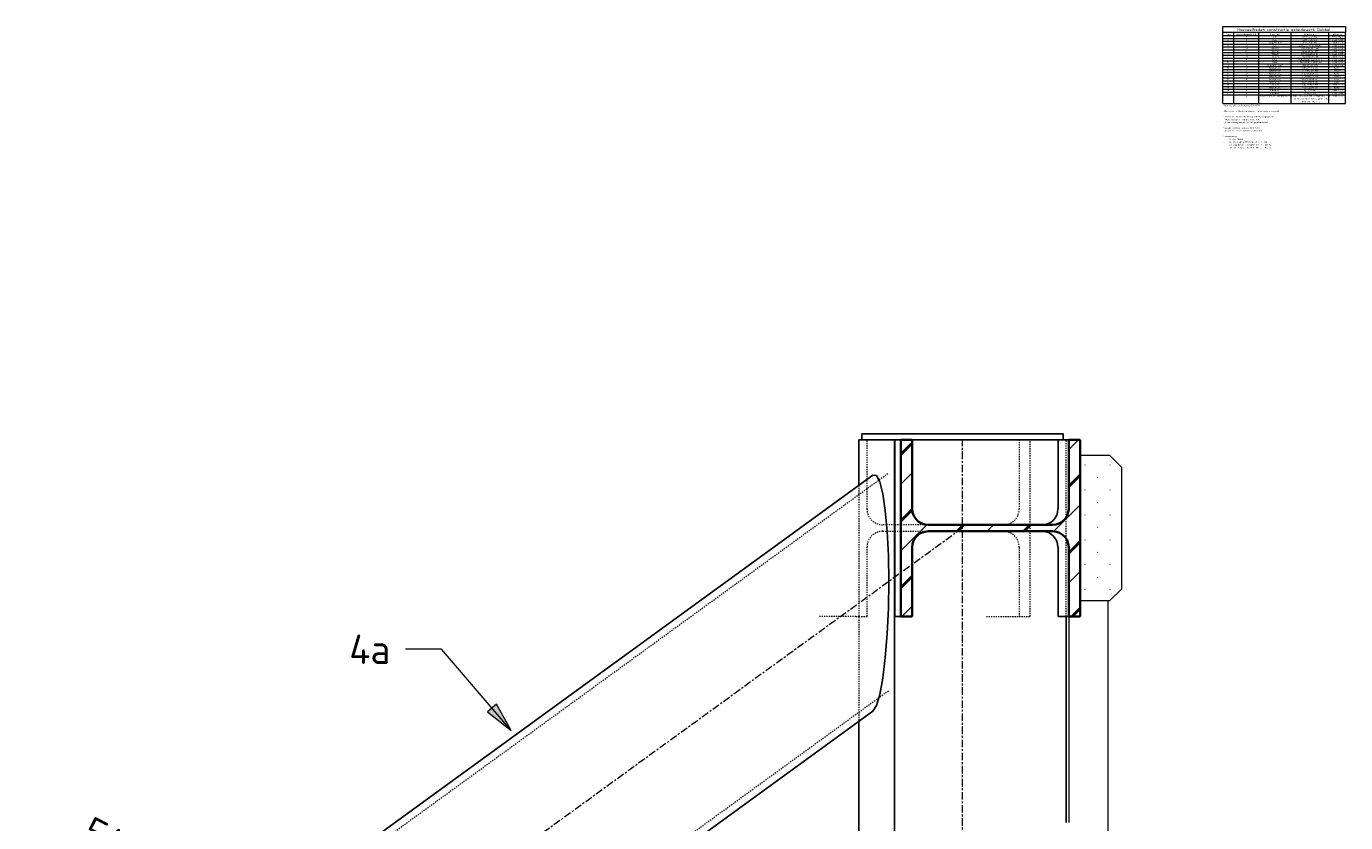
# Model space of a CAD drawing. Header units: millimetres. Extents: x -236694 to -141708, y -41476 to 103952.
# Tile 66 of 103: x -162513 to -160273, y 2060 to 3412. Entities that reach past the tile are written whole.
import ezdxf

# ---------------------------------------------------------------- set-up
doc = ezdxf.new("R2010")
doc.units = ezdxf.units.MM
for name, pattern in [('Dash', [6.35, 3.175, -3.175]), ('Grid Line', [22.225, 12.7, -3.175, 3.175, -3.175]), ('XX-HIDDEN', [4, 2, -2])]:
    doc.linetypes.add(name, pattern=pattern)
for name, color, linetype, lineweight in [('N-CO-BC-BETONVORM-G', 50, 'Continuous', 25), ('N-CO-BC-BETONVORM-G-1', 50, 'XX-HIDDEN', 18), ('N-CO-BC-BETONVORM-G-2', 50, 'Continuous', 13), ('N-CO-BC-BETONVORM-G-3', 50, 'Continuous', 18), ('N-CO-BC-BETONVORM-GN', 10, 'XX-HIDDEN', 18), ('N-CO-KC-KUNSTSTOFVORM-G', 7, 'Continuous', 13), ('N-CO-KC-KUNSTSTOFVORM-GD', 90, 'Continuous', 18), ('N-CO-SC-STAALVORM-G', 10, 'Continuous', 25), ('N-CO-SC-STAALVORM-G-1', 10, 'Continuous', 18), ('N-CO-SC-STAALVORM-GD', 90, 'Continuous', 35), ('X-XX-AL-CONSTRUCTIELIJN-G-1', 7, 'Grid Line', 18), ('X-XX-AL-CONSTRUCTIELIJN-G-3', 7, 'Continuous', 18), ('X-XX-AL-M', 7, 'Continuous', 18), ('X-XX-AL-M-20', 7, 'Continuous', 18), ('X-XX-AL-T25-1', 250, 'Continuous', 13), ('X-XX-AL-T25-2', 7, 'Continuous', 13)]:
    doc.layers.add(name, color=color, linetype=linetype, lineweight=lineweight)
doc.styles.add('NLCS-ISO_1', font='NLCS-ISO.ttf', dxfattribs={"height": 50})
doc.styles.add('NLCS-ISO_3', font='NLCS-ISO.ttf', dxfattribs={"height": 5})
doc.styles.add('NLCS-ISO_4', font='NLCS-ISO.ttf', dxfattribs={"height": 2.5})
doc.styles.add('NLCS-ISO_B', font='txt', dxfattribs={"height": 2.5})
doc.dimstyles.new('2_5_NLCS_arrow_fill_1', dxfattribs={"dimscale": 304.8, "dimtxt": 50.137748, "dimasz": 0.164042, "dimexe": 0.15748, "dimexo": 0.104987, "dimgap": 0.032808, "dimtad": 1, "dimdec": 0, "dimzin": 0, "dimdsep": 46, "dimtxsty": 'NLCS-ISO_1', "dimsah": 1, "dimcen": 0.09, "dimazin": 0, "dimtfac": 1, "dimtdec": 4, "dimtix": 1, "dimtmove": 0, "dimatfit": 3, "dimfxl": 1, "dimtvp": 1, "dimtolj": 1, "dimtzin": 0, "dimarcsym": 2})

# ---------------------------------------------------------------- blocks, each defined once
blk = doc.blocks.new('GM_afdekklepje - GM_afdekklepje-3673590-Doorsnede 4 dubbel geleidewerk')
at = {"layer": 'N-CO-SC-STAALVORM-G'}
for p, q in [((102384.4, 2720), (102384.4, 2710)), ((102384.5, 2720), (102384.7, 2720)), ((102384.7, 2720), (102440, 2720)), ((102440, 2720), (102471, 2720)), ((102471, 2720), (102703.8, 2720)), ((102703.8, 2720), (102726.4, 2720)), ((102726.4, 2710), (102726.4, 2720))]:
    blk.add_line(p, q, dxfattribs=at)
blk = doc.blocks.new('NLI_Balk_Buis - ø323_9_12_5-3690310-Doorsnede 4 dubbel geleidewerk')
at = {"layer": 'N-CO-BC-BETONVORM-GN'}
for p, q in [((100983.7, 1603.1), (102430.3, 2653.9)), ((101159.4, 1361.3), (102430.3, 2284.4))]:
    blk.add_line(p, q, dxfattribs=at)
blk = doc.blocks.new('GM_Hakorit_2850 - GM_Hakorit_2850-V209-Doorsnede 4 dubbel geleidewerk')
at = {"layer": 'N-CO-KC-KUNSTSTOFVORM-G'}
for p, q in [((102802, 2437), (102802, 2033)), ((102736.2, 2060), (102736.2, 2410)), ((102802, 1787), (102802, 1383)), ((102736.2, 1410), (102736.2, 1760)), ((102802, 1137), (102802, 733)), ((102736.2, 760), (102736.2, 1110)), ((102802, 487), (102802, 83)), ((102736.2, 110), (102736.2, 460))]:
    blk.add_line(p, q, dxfattribs=at)
blk = doc.blocks.new('GM_Hakorit_1120 - GM_Hakorit_1120-3596844-Doorsnede 4 dubbel geleidewerk')
at = {"layer": 'N-CO-BC-BETONVORM-G-3'}
h = blk.add_hatch(dxfattribs=at)
h.set_pattern_fill('ACO-KUNSTSTOF', color=256, style=0, pattern_type=2)
h.set_pattern_definition([(45, (102497.49, -9085), (-21.2132, 21.2132), [0.671, -29.329])])
h.paths.add_polyline_path([(102805.6, 2437), (102825.9, 2457), (102825.9, 2663), (102805.6, 2683), (102754.9, 2683), (102754.9, 2437), (102796.5, 2437)], flags=0)
at = {"layer": 'N-CO-KC-KUNSTSTOFVORM-GD'}
for p, q in [((102754.9, 2683), (102754.9, 2437)), ((102805.6, 2683), (102754.9, 2683)), ((102825.9, 2663), (102805.6, 2683)), ((102825.9, 2457), (102825.9, 2663)), ((102805.6, 2437), (102825.9, 2457)), ((102754.9, 2437), (102805.6, 2437))]:
    blk.add_line(p, q, dxfattribs=at)
blk = doc.blocks.new('DIMBLOCK136-Doorsnede 4 dubbel geleidewerk')
at = {"layer": 'X-XX-AL-M-20', "lineweight": 25}
for points in [[(-162713.4, 2050.6), (-162763.7, 2059), (-162763.1, 2039)], [(-162713.4, 2050.6), (-162663.8, 2039), (-162663.1, 2059)], [(-162073.7, 1724.6), (-162096.5, 1770.3), (-162112.3, 1758)], [(-162073.7, 1724.6), (-162054, 1677.7), (-162037.4, 1688.9)]]:
    blk.add_hatch(color=256, dxfattribs=at).paths.add_polyline_path(points, flags=0)
at = {"layer": 'X-XX-AL-M-20'}
for p, q in [((-162713.4, 2050.6), (-162713.4, 2098.6)), ((-162713.4, 2050.6), (-162713.4, 1698.5)), ((-162073.7, 1724.6), (-162112.6, 1696.4)), ((-162073.7, 1724.6), (-162073.7, 1724.6)), ((-162073.7, 1724.6), (-162073.7, 1724.6)), ((-162073.7, 1724.6), (-162073.7, 1724.6)), ((-162073.7, 1724.6), (-162073.7, 1724.6))]:
    blk.add_line(p, q, dxfattribs=at)
at = {"layer": 'X-XX-AL-M-20', "lineweight": 25}
for p, q in [((-162713.4, 2050.6), (-162763.7, 2059)), ((-162763.7, 2059), (-162763.1, 2039)), ((-162763.1, 2039), (-162713.4, 2050.6)), ((-162663.1, 2059), (-162713.4, 2050.6)), ((-162713.4, 2050.6), (-162663.8, 2039)), ((-162663.8, 2039), (-162663.1, 2059)), ((-162096.5, 1770.3), (-162112.3, 1758)), ((-162073.7, 1724.6), (-162096.5, 1770.3)), ((-162112.3, 1758), (-162073.7, 1724.6)), ((-162073.7, 1724.6), (-162054, 1677.7)), ((-162037.4, 1688.9), (-162073.7, 1724.6)), ((-162054, 1677.7), (-162037.4, 1688.9))]:
    blk.add_line(p, q, dxfattribs=at)
at = {"layer": 'X-XX-AL-M-20', "linetype": 'Dash'}
blk.add_line((-162073.7, 1724.6), (-162022, 1762.3), dxfattribs=at)
at = {"layer": 'X-XX-AL-M-20'}
blk.add_arc((-162713.4, 1260), 790.6, 35.9944, 90, dxfattribs=at)
blk.add_arc((-162713.4, 1260), 790.6, 35.9944, 90, dxfattribs=at)
at = {"layer": 'X-XX-AL-M-20', "color": 0, "insert": (-162400.4, 2072.2), "char_height": 50, "width": 215.687, "attachment_point": 1, "rotation": 332.9972, "line_spacing_factor": 1.135194, "style": 'NLCS-ISO_1'}
blk.add_mtext('54.01°', dxfattribs=at)

msp = doc.modelspace()

# ---------------------------------------------------------------- hatches: boundary and pattern name
at = {"layer": 'N-CO-SC-STAALVORM-G-1'}
h = msp.add_hatch(dxfattribs=at)
h.set_pattern_fill('ACO-STAAL', color=256, style=0, pattern_type=2)
h.set_pattern_definition([(45, (-160981.624, -9085), (-56.56854, 56.56854), []), (45, (-160981.624, -9036.43), (-56.56854, 56.56854), []), (45, (-160981.624, -9034.43), (-56.56854, 56.56854), []), (45, (-160981.624, -9032.43), (-56.56854, 56.56854), [])])
h.paths.add_polyline_path([(-161009.1, 2410), (-161009.1, 2527.5), (-161008.4, 2533.5), (-161006.3, 2539.2), (-161003.1, 2544.3), (-160998.7, 2548.6), (-160993.6, 2551.8), (-160987.8, 2553.8), (-160981.7, 2554.5), (-160770.8, 2554.5), (-160764.7, 2553.8), (-160758.9, 2551.8), (-160753.7, 2548.6), (-160749.4, 2544.3), (-160746.1, 2539.2), (-160744.1, 2533.5), (-160743.4, 2527.5), (-160743.4, 2410), (-160724.2, 2410), (-160724.2, 2710), (-160743.4, 2710), (-160743.4, 2592.5), (-160744.1, 2586.5), (-160746.1, 2580.8), (-160749.4, 2575.7), (-160753.7, 2571.4), (-160758.9, 2568.2), (-160764.7, 2566.2), (-160772.7, 2565.5), (-160981.7, 2565.5), (-160987.8, 2566.2), (-160993.6, 2568.2), (-160998.7, 2571.4), (-161003.1, 2575.7), (-161006.3, 2580.8), (-161008.4, 2586.5), (-161009.1, 2592.5), (-161009.1, 2710), (-161028.3, 2710), (-161028.3, 2410)], flags=0)
at = {"layer": 'X-XX-AL-T25-1'}
msp.add_hatch(color=256, dxfattribs=at).paths.add_polyline_path([(-161689.7, 2216.6), (-161714.7, 2261), (-161729.9, 2248)], flags=0)

# ---------------------------------------------------------------- linework, layer by layer
at = {"layer": 'N-CO-BC-BETONVORM-GN'}
for p, q in [((-161085.8, 2642.5), (-161085.8, 2710)), ((-160827.4, 2710), (-160827.4, 2592.5)), ((-160808.7, 2565.5), (-160808.7, 2710)), ((-160747.7, 2578.4), (-160747.7, 2710)), ((-161099.8, 2632.3), (-161099.8, 2616.9)), ((-161085.8, 2627), (-161085.8, 2642.4)), ((-161085.8, 2592.5), (-161085.8, 2626.9)), ((-161099.8, 2616.8), (-161099.8, 2247.5)), ((-160747.7, 2541.8), (-160747.7, 2578.2)), ((-161052.4, 2565.5), (-161059.2, 2565.5)), ((-161059.2, 2554.5), (-161051.6, 2554.5)), ((-161038.9, 2565.5), (-161052.4, 2565.5)), ((-161051.5, 2554.5), (-161038.9, 2554.5)), ((-161028.4, 2565.5), (-161038.8, 2565.5)), ((-161038.8, 2554.5), (-161028.4, 2554.5)), ((-160982.1, 2565.5), (-161028.3, 2565.5)), ((-161028.3, 2554.5), (-160982.1, 2554.5)), ((-160808.7, 2554.5), (-160808.7, 2565.5)), ((-160808.7, 2410), (-160808.7, 2554.5)), ((-160747.7, 2410), (-160747.7, 2541.6)), ((-161085.8, 2410), (-161085.8, 2527.5)), ((-160827.4, 2527.5), (-160827.4, 2410)), ((-161104.6, 2410), (-161168.1, 2410)), ((-161104.6, 2410), (-161099.8, 2410)), ((-161099.7, 2410), (-161085.8, 2410)), ((-160883.2, 2410), (-160827.4, 2410)), ((-160827.4, 2410), (-160808.7, 2410)), ((-161099.8, 2247.4), (-161099.8, 2232))]:
    msp.add_line(p, q, dxfattribs=at)
for centre, start_param, end_param in [((-161059.2, 2592.5), 1.570796, 3.141593), ((-160854, 2592.5), 3.15571, 4.712389), ((-161059.2, 2527.5), 0, 1.570796), ((-160854, 2527.5), 4.712389, 6.269068)]:
    msp.add_ellipse(centre, major_axis=(0, 27), ratio=0.986394, start_param=start_param, end_param=end_param, dxfattribs=at)
at = {"layer": 'N-CO-SC-STAALVORM-G'}
for p, q in [((-161099.8, 2710), (-161099.8, 2632.4)), ((-161099.3, 2710), (-161099.6, 2710)), ((-161044.1, 2710), (-161099.3, 2710)), ((-161039, 2710), (-161044.1, 2710)), ((-161039.2, 2710), (-161039.2, -190)), ((-161038.8, 2410), (-161038.8, 2710)), ((-161028.3, 2710), (-161038.8, 2710)), ((-161007.3, 2710), (-161009, 2710)), ((-160774.5, 2710), (-161007.3, 2710)), ((-160761.5, 2710), (-160774.5, 2710)), ((-160761.6, 2592.5), (-160761.6, 2710)), ((-160743.4, 2710), (-160761.6, 2710)), ((-161075.8, 2649.7), (-162506.9, 1610.2)), ((-160761.6, 2410), (-160761.6, 2527.5)), ((-161028.3, 2410), (-161038.8, 2410)), ((-160761.6, 2410), (-160743.4, 2410)), ((-160747.7, 2060), (-160747.7, 2410)), ((-162316.6, 1348.1), (-161075.8, 2249.4)), ((-161099.8, 2231.9), (-161099.8, 288.1))]:
    msp.add_line(p, q, dxfattribs=at)
at = {"layer": 'N-CO-SC-STAALVORM-G', "flags": 128}
for points in [[(-161065.5, 2642.1), (-161069.8, 2649), (-161075.8, 2649.7)], [(-161048.8, 2469.1), (-161049.5, 2513.2), (-161051.5, 2554.1), (-161054.7, 2589.7), (-161059, 2618.3), (-161064.1, 2638.4), (-161065.5, 2642)], [(-161065.5, 2272.1), (-161064.1, 2277.7), (-161059, 2305.3), (-161054.7, 2340.1), (-161051.5, 2380.4), (-161049.5, 2424.1), (-161048.8, 2469.1)], [(-161075.8, 2249.4), (-161069.8, 2258.8), (-161065.5, 2272)]]:
    msp.add_lwpolyline(points, dxfattribs=at)
at = {"layer": 'N-CO-SC-STAALVORM-G'}
for centre, start_param, end_param in [((-160788.3, 2592.5), 3.15571, 4.712389), ((-160788.3, 2527.5), 4.712389, 6.269068)]:
    msp.add_ellipse(centre, major_axis=(0, 27), ratio=0.986394, start_param=start_param, end_param=end_param, dxfattribs=at)
at = {"layer": 'N-CO-SC-STAALVORM-GD'}
for p, q in [((-161009.1, 2710), (-161028.3, 2710)), ((-161028.3, 2710), (-161028.3, 2410)), ((-161009.1, 2592.5), (-161009.1, 2710)), ((-160724.2, 2710), (-160743.4, 2710)), ((-160743.4, 2710), (-160743.4, 2592.5)), ((-160724.2, 2410), (-160724.2, 2710)), ((-160770.8, 2565.5), (-160981.7, 2565.5)), ((-160981.7, 2554.5), (-160770.8, 2554.5)), ((-161009.1, 2410), (-161009.1, 2527.5)), ((-160743.4, 2527.5), (-160743.4, 2410)), ((-161028.3, 2410), (-161009.1, 2410)), ((-160743.4, 2410), (-160724.2, 2410))]:
    msp.add_line(p, q, dxfattribs=at)
at = {"layer": 'N-CO-SC-STAALVORM-GD', "flags": 128}
for points in [[(-160981.7, 2565.5), (-160987.8, 2566.2), (-160993.6, 2568.2), (-160998.7, 2571.4), (-161003.1, 2575.7), (-161006.3, 2580.8), (-161008.4, 2586.5), (-161009.1, 2592.5)], [(-160743.4, 2592.5), (-160744.1, 2586.5), (-160746.1, 2580.8), (-160749.4, 2575.7), (-160753.7, 2571.4), (-160758.9, 2568.2), (-160764.7, 2566.2), (-160770.8, 2565.5)], [(-161009.1, 2527.5), (-161008.4, 2533.5), (-161006.3, 2539.2), (-161003.1, 2544.3), (-160998.7, 2548.6), (-160993.6, 2551.8), (-160987.8, 2553.8), (-160981.7, 2554.5)], [(-160770.8, 2554.5), (-160764.7, 2553.8), (-160758.9, 2551.8), (-160753.7, 2548.6), (-160749.4, 2544.3), (-160746.1, 2539.2), (-160744.1, 2533.5), (-160743.4, 2527.5)]]:
    msp.add_lwpolyline(points, dxfattribs=at)
at = {"layer": 'X-XX-AL-CONSTRUCTIELIJN-G-1'}
for p, q in [((-160923.7, -190), (-160923.7, 2710)), ((-160923.7, 2560), (-164503.1, -40))]:
    msp.add_line(p, q, dxfattribs=at)
at = {"layer": 'X-XX-AL-CONSTRUCTIELIJN-G-3'}
for p, q in [((-160481.7, 3401.6), (-160481.7, 3411.6)), ((-160481.7, 3411.6), (-160273.4, 3411.6)), ((-160273.4, 3411.6), (-160273.4, 3401.6)), ((-160481.7, 3401.6), (-160273.4, 3401.6)), ((-160481.7, 3280.9), (-160481.7, 3401.6)), ((-160481.7, 3396.1), (-160273.4, 3396.1)), ((-160481.7, 3391.3), (-160273.4, 3391.3)), ((-160481.7, 3386.5), (-160273.4, 3386.5)), ((-160481.7, 3386.5), (-160273.4, 3386.5)), ((-160481.7, 3381.7), (-160273.4, 3381.7)), ((-160463.9, 3401.6), (-160463.9, 3280.9)), ((-160421.5, 3401.6), (-160421.5, 3280.9)), ((-160366.5, 3401.6), (-160366.5, 3280.9)), ((-160302.5, 3401.6), (-160302.5, 3280.9)), ((-160273.4, 3280.9), (-160273.4, 3401.6)), ((-160481.7, 3376.9), (-160273.4, 3376.9)), ((-160481.7, 3372.1), (-160273.4, 3372.1)), ((-160481.7, 3367.3), (-160273.4, 3367.3)), ((-160481.7, 3362.5), (-160273.4, 3362.5)), ((-160481.7, 3357.7), (-160273.4, 3357.7)), ((-160481.7, 3352.9), (-160273.4, 3352.9)), ((-160481.7, 3348.1), (-160273.4, 3348.1)), ((-160481.7, 3343.3), (-160273.4, 3343.3)), ((-160481.7, 3338.5), (-160273.4, 3338.5)), ((-160481.7, 3333.7), (-160273.4, 3333.7)), ((-160481.7, 3328.9), (-160273.4, 3328.9)), ((-160481.7, 3324.1), (-160273.4, 3324.1)), ((-160481.7, 3319.3), (-160273.4, 3319.3)), ((-160481.7, 3314.5), (-160273.4, 3314.5)), ((-160481.7, 3309.7), (-160273.4, 3309.7)), ((-160481.7, 3304.9), (-160273.4, 3304.9)), ((-160481.7, 3300.1), (-160273.4, 3300.1)), ((-160481.7, 3295.3), (-160273.4, 3295.3)), ((-160481.7, 3280.9), (-160273.4, 3280.9))]:
    msp.add_line(p, q, dxfattribs=at)
at = {"layer": 'X-XX-AL-T25-1'}
for p, q in [((-161807.9, 2354.2), (-161869.2, 2354.2)), ((-161689.7, 2216.6), (-161807.9, 2354.2)), ((-161714.7, 2261), (-161729.9, 2248)), ((-161729.9, 2248), (-161689.7, 2216.6)), ((-161689.7, 2216.6), (-161714.7, 2261))]:
    msp.add_line(p, q, dxfattribs=at)

# ---------------------------------------------------------------- block references
at = {"layer": 'N-CO-BC-BETONVORM-G'}
for name in ['GM_afdekklepje - GM_afdekklepje-3673590-Doorsnede 4 dubbel geleidewerk', 'GM_Hakorit_2850 - GM_Hakorit_2850-V209-Doorsnede 4 dubbel geleidewerk']:
    msp.add_blockref(name, (-263479.1, 0), dxfattribs=at)
at = {"layer": 'N-CO-BC-BETONVORM-G-1'}
msp.add_blockref('NLI_Balk_Buis - ø323_9_12_5-3690310-Doorsnede 4 dubbel geleidewerk', (-263479.1, 0), dxfattribs=at)
at = {"layer": 'N-CO-BC-BETONVORM-G-2'}
msp.add_blockref('GM_Hakorit_1120 - GM_Hakorit_1120-3596844-Doorsnede 4 dubbel geleidewerk', (-263479.1, 0), dxfattribs=at)

# ---------------------------------------------------------------- texts
at = {"layer": 'X-XX-AL-T25-2', "attachment_point": 1}
for s, insert, char_height, width, style in [('Hoeveelheden constructie geleidewerk Dubbel', (-160457.5, 3408.6), 5, 168.916, 'NLCS-ISO_3'), ('Merk', (-160476.9, 3399.5), 2.5, 8.979, 'NLCS-ISO_B'), ('2', (-160474, 3390), 2.5, 2.165, 'NLCS-ISO_4'), ('3', (-160474, 3385.2), 2.5, 2.165, 'NLCS-ISO_4'), ('1', (-160473.8, 3394.7), 2.5, 1.523, 'NLCS-ISO_4'), ('Hoeveelheden ', (-160458.4, 3399.5), 2.5, 27.257, 'NLCS-ISO_B'), ('2', (-160442.7, 3394.7), 2.5, 2.165, 'NLCS-ISO_4'), ('2', (-160442.7, 3385.2), 2.5, 2.165, 'NLCS-ISO_4'), ('1', (-160442.5, 3390), 2.5, 1.523, 'NLCS-ISO_4'), ('(', (-160435.9, 3399.5), 2.5, 1.203, 'NLCS-ISO_4'), ('stuks', (-160434.9, 3399.5), 2.5, 10.502, 'NLCS-ISO_B'), (')', (-160426.3, 3399.5), 2.5, 1.203, 'NLCS-ISO_4'), ('Kopplaat buis', (-160405, 3385.2), 2.5, 25.494, 'NLCS-ISO_4'), ('Onderdeel', (-160402.2, 3399.5), 2.5, 18.599, 'NLCS-ISO_B'), ('Buis', (-160397.7, 3394.7), 2.5, 7.696, 'NLCS-ISO_4'), ('Buis', (-160397.7, 3390), 2.5, 7.696, 'NLCS-ISO_4'), ('ø762 x 36 mm', (-160346.4, 3394.7), 2.5, 26.696, 'NLCS-ISO_4'), ('ø813 x 20 mm', (-160346.2, 3390), 2.5, 26.055, 'NLCS-ISO_4'), ('ø800 x 12 mm', (-160346.2, 3385.2), 2.5, 26.055, 'NLCS-ISO_4'), ('Afmetingen', (-160344.1, 3399.5), 2.5, 21.084, 'NLCS-ISO_B'), ('Staal S460', (-160296.5, 3394.7), 2.5, 20.764, 'NLCS-ISO_4'), ('Staal S355', (-160296.3, 3390), 2.5, 20.523, 'NLCS-ISO_4'), ('Staal S355', (-160296.3, 3385.2), 2.5, 20.523, 'NLCS-ISO_4'), ('Materiaal', (-160295.1, 3399.5), 2.5, 17.637, 'NLCS-ISO_B'), ('4', (-160474.2, 3380.5), 2.5, 2.405, 'NLCS-ISO_4'), ('5', (-160474, 3375.7), 2.5, 2.165, 'NLCS-ISO_4'), ('7', (-160474, 3366.2), 2.5, 2.165, 'NLCS-ISO_4'), ('8', (-160474, 3361.4), 2.5, 2.165, 'NLCS-ISO_4'), ('6', (-160474, 3370.9), 2.5, 2.165, 'NLCS-ISO_4'), ('20', (-160443.6, 3370.9), 2.5, 4.329, 'NLCS-ISO_4'), ('16', (-160443.3, 3380.5), 2.5, 3.688, 'NLCS-ISO_4'), ('10', (-160443.3, 3375.7), 2.5, 3.688, 'NLCS-ISO_4'), ('10', (-160443.3, 3366.2), 2.5, 3.688, 'NLCS-ISO_4'), ('10', (-160443.3, 3361.4), 2.5, 3.688, 'NLCS-ISO_4'), ('HEB300', (-160400, 3375.7), 2.5, 13.549, 'NLCS-ISO_4'), ('HEB300', (-160400, 3370.9), 2.5, 13.549, 'NLCS-ISO_4'), ('HEB300', (-160400, 3366.2), 2.5, 13.549, 'NLCS-ISO_4'), ('HEB300', (-160400, 3361.4), 2.5, 13.549, 'NLCS-ISO_4'), ('Buis', (-160397.7, 3380.5), 2.5, 7.696, 'NLCS-ISO_4'), ('ø355.6 x 16 lg. divers  ', (-160352.4, 3380.5), 2.5, 44.814, 'NLCS-ISO_4'), ('300x300x2641 mm', (-160349, 3366.2), 2.5, 32.869, 'NLCS-ISO_4'), ('300x300x1067 mm', (-160348.9, 3375.7), 2.5, 32.629, 'NLCS-ISO_4'), ('300x300x2715 mm', (-160348.9, 3361.4), 2.5, 32.629, 'NLCS-ISO_4'), ('300x300x1121 mm', (-160348.4, 3370.9), 2.5, 31.346, 'NLCS-ISO_4'), ('Staal S355', (-160296.3, 3380.5), 2.5, 20.523, 'NLCS-ISO_4'), ('Staal S355', (-160296.3, 3375.7), 2.5, 20.523, 'NLCS-ISO_4'), ('Staal S355', (-160296.3, 3370.9), 2.5, 20.523, 'NLCS-ISO_4'), ('Staal S355', (-160296.3, 3366.2), 2.5, 20.523, 'NLCS-ISO_4'), ('Staal S355', (-160296.3, 3361.4), 2.5, 20.523, 'NLCS-ISO_4'), ('10', (-160474.7, 3351.9), 2.5, 3.688, 'NLCS-ISO_4'), ('12', (-160474.7, 3342.4), 2.5, 3.688, 'NLCS-ISO_4'), ('13', (-160474.7, 3337.6), 2.5, 3.688, 'NLCS-ISO_4'), ('11', (-160474.4, 3347.1), 2.5, 3.046, 'NLCS-ISO_4'), ('9', (-160474, 3356.6), 2.5, 2.165, 'NLCS-ISO_4'), ('20', (-160443.6, 3337.6), 2.5, 4.329, 'NLCS-ISO_4'), ('16', (-160443.3, 3347.1), 2.5, 3.688, 'NLCS-ISO_4'), ('10', (-160443.3, 3342.4), 2.5, 3.688, 'NLCS-ISO_4'), ('4', (-160442.8, 3356.6), 2.5, 2.405, 'NLCS-ISO_4'), ('4', (-160442.8, 3351.9), 2.5, 2.405, 'NLCS-ISO_4'), ('Kopplaat koker', (-160406.3, 3347.1), 2.5, 28.62, 'NLCS-ISO_4'), ('Wrijfgording', (-160403.7, 3342.4), 2.5, 22.367, 'NLCS-ISO_4'), ('Wrijfgording', (-160403.7, 3337.6), 2.5, 22.367, 'NLCS-ISO_4'), ('Koker', (-160398.9, 3356.6), 2.5, 10.743, 'NLCS-ISO_4'), ('Koker', (-160398.9, 3351.9), 2.5, 10.743, 'NLCS-ISO_4'), ('400x300x16 lg.2900 mm', (-160353.3, 3356.6), 2.5, 43.291, 'NLCS-ISO_4'), ('400x300x16 lg.3870 mm', (-160353.3, 3351.9), 2.5, 43.291, 'NLCS-ISO_4'), ('246x70x1040 mm', (-160348.2, 3342.4), 2.5, 30.945, 'NLCS-ISO_4'), ('246x70x1100 mm', (-160347.8, 3337.6), 2.5, 30.063, 'NLCS-ISO_4'), ('390x290x10 mm', (-160347.1, 3347.1), 2.5, 28.3, 'NLCS-ISO_4'), ('Staal S355', (-160296.3, 3356.6), 2.5, 20.523, 'NLCS-ISO_4'), ('Staal S355', (-160296.3, 3351.9), 2.5, 20.523, 'NLCS-ISO_4'), ('Staal S355 ', (-160296.3, 3347.1), 2.5, 21.485, 'NLCS-ISO_4'), ('Hakorit', (-160293.4, 3342.4), 2.5, 13.468, 'NLCS-ISO_4'), ('Hakorit', (-160293.4, 3337.6), 2.5, 13.468, 'NLCS-ISO_4'), ('14', (-160474.8, 3332.8), 2.5, 3.928, 'NLCS-ISO_4'), ('15', (-160474.7, 3328.1), 2.5, 3.688, 'NLCS-ISO_4'), ('16', (-160474.7, 3323.3), 2.5, 3.688, 'NLCS-ISO_4'), ('17', (-160474.7, 3318.5), 2.5, 3.688, 'NLCS-ISO_4'), ('10', (-160443.3, 3332.8), 2.5, 3.688, 'NLCS-ISO_4'), ('10', (-160443.3, 3328.1), 2.5, 3.688, 'NLCS-ISO_4'), ('4', (-160442.8, 3323.3), 2.5, 2.405, 'NLCS-ISO_4'), ('4', (-160442.8, 3318.5), 2.5, 2.405, 'NLCS-ISO_4'), ('Wrijfgording', (-160403.7, 3332.8), 2.5, 22.367, 'NLCS-ISO_4'), ('Wrijfgording', (-160403.7, 3328.1), 2.5, 22.367, 'NLCS-ISO_4'), ('Wrijfgording', (-160403.7, 3323.3), 2.5, 22.367, 'NLCS-ISO_4'), ('Wrijfgording', (-160403.7, 3318.5), 2.5, 22.367, 'NLCS-ISO_4'), ('400x70x2850 mm', (-160348.4, 3323.3), 2.5, 31.346, 'NLCS-ISO_4'), ('400x70x3820 mm', (-160348.4, 3318.5), 2.5, 31.346, 'NLCS-ISO_4'), ('246x70x2620 mm', (-160348.4, 3332.8), 2.5, 31.346, 'NLCS-ISO_4'), ('246x70x2695 mm', (-160348.4, 3328.1), 2.5, 31.346, 'NLCS-ISO_4'), ('Hakorit', (-160293.4, 3332.8), 2.5, 13.468, 'NLCS-ISO_4'), ('Hakorit', (-160293.4, 3328.1), 2.5, 13.468, 'NLCS-ISO_4'), ('Hakorit', (-160293.4, 3323.3), 2.5, 13.468, 'NLCS-ISO_4'), ('Hakorit', (-160293.4, 3318.5), 2.5, 13.468, 'NLCS-ISO_4'), ('20', (-160475, 3304.3), 2.5, 4.329, 'NLCS-ISO_4'), ('21', (-160474.7, 3299.5), 2.5, 3.688, 'NLCS-ISO_4'), ('18', (-160474.7, 3313.8), 2.5, 3.688, 'NLCS-ISO_4'), ('19', (-160474.7, 3309), 2.5, 3.688, 'NLCS-ISO_4'), ('Z', (-160474.2, 3294.7), 2.5, 2.405, 'NLCS-ISO_4'), ('4', (-160442.8, 3299.5), 2.5, 2.405, 'NLCS-ISO_4'), ('5', (-160442.7, 3313.8), 2.5, 2.165, 'NLCS-ISO_4'), ('5', (-160442.7, 3309), 2.5, 2.165, 'NLCS-ISO_4'), ('6', (-160442.7, 3304.3), 2.5, 2.165, 'NLCS-ISO_4'), ('6', (-160442.7, 3294.7), 2.5, 2.165, 'NLCS-ISO_4'), ('Bevestingsplaat radarreflector', (-160418.8, 3294.7), 2.5, 58.844, 'NLCS-ISO_4'), ('Wrijfgording', (-160403.7, 3309), 2.5, 22.367, 'NLCS-ISO_4'), ('Haalbuis', (-160400.8, 3304.3), 2.5, 15.312, 'NLCS-ISO_4'), ('Haalbuis', (-160400.8, 3299.5), 2.5, 15.312, 'NLCS-ISO_4'), ('HEB300', (-160400, 3313.8), 2.5, 13.549, 'NLCS-ISO_4'), ('Staaf 50x50x120 mm + plaat #235 dik', (-160365.1, 3294.7), 2.5, 71.911, 'NLCS-ISO_4'), ('300x300x917 mm', (-160348, 3313.8), 2.5, 30.464, 'NLCS-ISO_4'), ('246x70x895 mm', (-160347.4, 3309), 2.5, 29.181, 'NLCS-ISO_4'), ('lg. 2500 mm', (-160344.5, 3299.5), 2.5, 22.046, 'NLCS-ISO_4'), ('lg. 1000 mm', (-160344.3, 3304.3), 2.5, 21.405, 'NLCS-ISO_4'), ('Staal S355', (-160296.3, 3313.8), 2.5, 20.523, 'NLCS-ISO_4'), ('Staal S355', (-160296.3, 3304.3), 2.5, 20.523, 'NLCS-ISO_4'), ('Staal S355', (-160296.3, 3299.5), 2.5, 20.523, 'NLCS-ISO_4'), ('Staal S355', (-160296.3, 3294.7), 2.5, 20.523, 'NLCS-ISO_4'), ('Hakorit', (-160293.4, 3309), 2.5, 13.468, 'NLCS-ISO_4'), ('Voor details: zie tekening C-4-0010', (-160480.7, 3278.6), 2.5, 67.582, 'NLCS-ISO_4'), ('10 mm, voorzien van 4 gaten ø14', (-160361.4, 3290), 2.5, 63.013, 'NLCS-ISO_4'), ('Steekmaat 200 mm', (-160350, 3285.2), 2.5, 35.274, 'NLCS-ISO_4'), ('Alle lassen volledig doorlassen tenzij anders vermeld', (-160480.7, 3269), 2.5, 102.055, 'NLCS-ISO_4'), ('- Maten in millimeters tenzij anders aangegeven', (-160480.7, 3259.5), 2.5, 91.553, 'NLCS-ISO_4'), ('- Hoogtematen in meters t.o.v. N.A.P.', (-160480.7, 3254.7), 2.5, 70.308, 'NLCS-ISO_4'), ('- Maatvoering hoeken in 360 gradenstelsel', (-160480.7, 3250), 2.5, 81.932, 'NLCS-ISO_4'), ('Visuele controle conform NEN 5817-C', (-160480.7, 3240.5), 2.5, 70.308, 'NLCS-ISO_4'), ('5% van de lassen extern keuren NDO', (-160480.7, 3235.7), 2.5, 71.671, 'NLCS-ISO_4'), ('Conservering', (-160480.7, 3226.2), 2.5, 24.051, 'NLCS-ISO_4'), ('-', (-160480.7, 3221.4), 2.5, 2.165, 'NLCS-ISO_4'), ('-', (-160480.7, 3216.6), 2.5, 2.165, 'NLCS-ISO_4'), ('-', (-160480.7, 3211.9), 2.5, 2.165, 'NLCS-ISO_4'), ('-', (-160480.7, 3207.1), 2.5, 2.165, 'NLCS-ISO_4'), ('^I', (-160478.9, 3221.4), 2.5, 9.941, 'NLCS-ISO_4'), ('^I', (-160478.9, 3216.6), 2.5, 9.941, 'NLCS-ISO_4'), ('^I', (-160478.9, 3211.9), 2.5, 9.941, 'NLCS-ISO_4'), ('^I', (-160478.9, 3207.1), 2.5, 9.941, 'NLCS-ISO_4'), ('2e laag Epoxy - Acration HS-U - 150 mu', (-160470.7, 3211.9), 2.5, 77.684, 'NLCS-ISO_4'), ('3e laag Epoxy - Acration HS-U - 150 mu', (-160470.7, 3207.1), 2.5, 77.684, 'NLCS-ISO_4'), ('Stralen SA2.5', (-160470.7, 3221.4), 2.5, 25.975, 'NLCS-ISO_4'), ('1e laag Expoxy Monopox ZF - 75 mu', (-160470.7, 3216.6), 2.5, 68.945, 'NLCS-ISO_4'), ('4a', (-161964.6, 2379.2), 50, 91.392, 'NLCS-ISO_1')]:
    msp.add_mtext(s, dxfattribs=dict(at, insert=insert, char_height=char_height, width=width, style=style))

# ---------------------------------------------------------------- dimensions: what is measured, and where the dimension line sits
at = {"layer": 'X-XX-AL-M'}
dim = msp.add_angular_dim_3p(base=(-162248.6574, 1899.5908), center=(-162713.4114, 1260), p1=(-161996.0733, 1781.0689), p2=(-162713.4114, 1666.5), dimstyle='2_5_NLCS_arrow_fill_1', override={"dimpost": '<>', "dimfxl": 726.429666}, dxfattribs=at)
dim.commit()
dim.dimension.update_dxf_attribs({"geometry": 'DIMBLOCK136-Doorsnede 4 dubbel geleidewerk', "text_midpoint": (-162338.5537, 1995.6102)})

doc.saveas('drawing.dxf')
